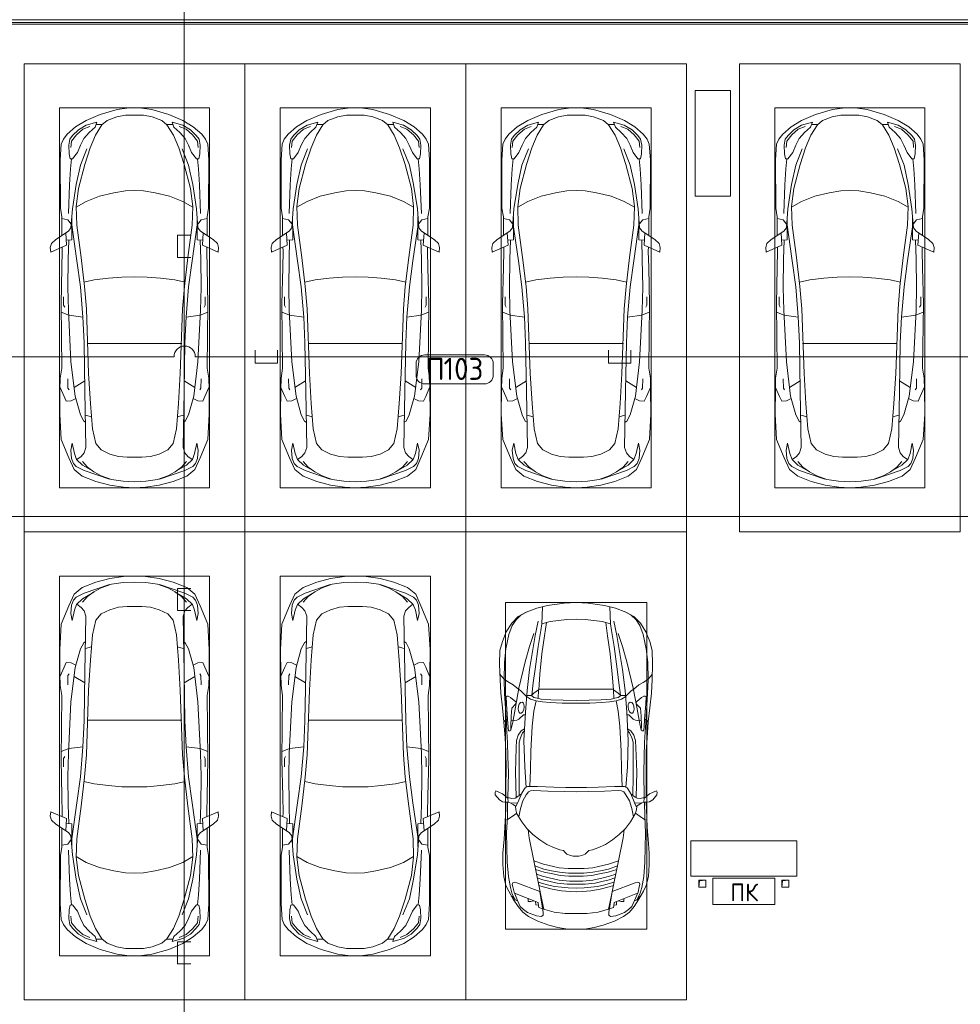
# Model space of a CAD drawing. Header units: millimetres. Extents: x -32229 to 169101, y -13689 to 125138.
# Tile 94 of 256: x 43585 to 54235, y 59000 to 70150. Entities that reach past the tile are written whole.
import ezdxf

# ---------------------------------------------------------------- set-up
doc = ezdxf.new("R2010")
doc.units = ezdxf.units.MM
for name, color, linetype, lineweight in [('A-____-NOTE-TEXT', 5, 'Continuous', 18), ('A-AREA-____-IDEN', 7, 'Continuous', 9), ('A-DETL-GENF-OTLN', 7, 'Continuous', 18), ('A-FLOR-____-OTLN', 7, 'Continuous', 18), ('A-GENM-____-OTLN', 7, 'Continuous', 18), ('C-PRKG-____-OTLN', 7, 'Continuous', 18), ('M-EQPM-____-OTLN', 7, 'Continuous', 18), ('S-COLS-____-MCUT', 7, 'Continuous', 40)]:
    doc.layers.add(name, color=color, linetype=linetype, lineweight=lineweight)
doc.layers.add('A-DETL-____-OTLN', color=7, linetype='Continuous', lineweight=9, true_color=0x00a600)
doc.styles.add('GOST Common', font='GOST_Common.ttf', dxfattribs={"height": 200})
doc.styles.add('GOST Common_5', font='GOST_Common.ttf', dxfattribs={"height": 250})

# ---------------------------------------------------------------- blocks, each defined once
blk = doc.blocks.new('АР_Машиноместо - 5300x2500_С-V8--01 ЭМ')
at = {"layer": 'A-DETL-GENF-OTLN', "color": 253, "lineweight": 13, "true_color": 0xaaaaaa}
for p, q in [((1250, 4800), (1126, 4794)), ((1250, 4800), (1374, 4794)), ((813, 4729), (659, 4670)), ((681, 4606), (967, 4704)), ((970, 4772), (813, 4729)), ((988, 4707), (874, 4665)), ((1126, 4794), (970, 4772)), ((1122, 4726), (988, 4707)), ((1250, 4732), (1122, 4726)), ((1250, 4732), (1378, 4726)), ((1374, 4794), (1530, 4772)), ((1378, 4726), (1512, 4707)), ((1512, 4707), (1626, 4665)), ((1530, 4772), (1687, 4729)), ((1819, 4606), (1533, 4704)), ((1687, 4729), (1841, 4670)), ((566, 4595), (507, 4463)), ((659, 4670), (566, 4595)), ((591, 4560), (681, 4606)), ((788, 4618), (662, 4543)), ((791, 4620), (717, 4569)), ((874, 4665), (791, 4620)), ((1626, 4665), (1709, 4620)), ((1709, 4620), (1783, 4569)), ((1712, 4618), (1838, 4543)), ((1909, 4560), (1819, 4606)), ((1841, 4670), (1934, 4595)), ((1934, 4595), (1993, 4463)), ((507, 4463), (420, 4254)), ((528, 4375), (536, 4471)), ((536, 4471), (558, 4526)), ((558, 4526), (591, 4560)), ((595, 4479), (569, 4413)), ((662, 4543), (595, 4479)), ((645, 4445), (597, 4481)), ((717, 4569), (660, 4505)), ((1783, 4569), (1840, 4505)), ((1838, 4543), (1905, 4479)), ((1855, 4445), (1903, 4481)), ((1905, 4479), (1931, 4413)), ((1942, 4526), (1909, 4560)), ((1964, 4471), (1942, 4526)), ((1972, 4375), (1964, 4471)), ((1993, 4463), (2080, 4254)), ((544, 4295), (528, 4375)), ((569, 4413), (544, 4295)), ((680, 4406), (645, 4445)), ((700, 4345), (680, 4406)), ((812, 4299), (873, 4370)), ((873, 4370), (970, 4419)), ((970, 4419), (1070, 4447)), ((1070, 4447), (1167, 4453)), ((1167, 4453), (1250, 4454)), ((1333, 4453), (1250, 4454)), ((1430, 4447), (1333, 4453)), ((1530, 4419), (1430, 4447)), ((1627, 4370), (1530, 4419)), ((1688, 4299), (1627, 4370)), ((1800, 4345), (1820, 4406)), ((1820, 4406), (1855, 4445)), ((1931, 4413), (1956, 4295)), ((1956, 4295), (1972, 4375)), ((420, 4254), (403, 3968)), ((689, 3706), (700, 4345)), ((774, 4133), (812, 4299)), ((1726, 4133), (1688, 4299)), ((1811, 3706), (1800, 4345)), ((2080, 4254), (2097, 3968)), ((752, 3846), (774, 4133)), ((1748, 3846), (1726, 4133)), ((639, 3975), (675, 4045)), ((675, 4045), (695, 4058)), ((1825, 4045), (1805, 4058)), ((1861, 3975), (1825, 4045)), ((403, 3968), (406, 3688)), ((579, 3763), (639, 3975)), ((1921, 3763), (1861, 3975)), ((2097, 3968), (2094, 3688)), ((453, 3766), (478, 3819)), ((478, 3819), (533, 3818)), ((533, 3818), (586, 3790)), ((731, 3508), (752, 3846)), ((1769, 3508), (1748, 3846)), ((1967, 3818), (1914, 3790)), ((2022, 3819), (1967, 3818)), ((2047, 3766), (2022, 3819)), ((406, 3688), (409, 3560)), ((408, 3667), (453, 3766)), ((497, 3672), (510, 3691)), ((531, 3375), (579, 3763)), ((679, 3159), (689, 3706)), ((1821, 3159), (1811, 3706)), ((1969, 3375), (1921, 3763)), ((2003, 3672), (1990, 3691)), ((2092, 3667), (2047, 3766)), ((2094, 3688), (2091, 3560)), ((495, 3566), (497, 3672)), ((687, 3589), (566, 3664)), ((1813, 3589), (1934, 3664)), ((2005, 3566), (2003, 3672)), ((409, 3560), (426, 3447)), ((705, 2775), (731, 3508)), ((1795, 2775), (1769, 3508)), ((2091, 3560), (2074, 3447)), ((426, 3447), (418, 2723)), ((501, 2790), (531, 3375)), ((1999, 2790), (1969, 3375)), ((2074, 3447), (2082, 2723)), ((666, 2865), (679, 3159)), ((1834, 2865), (1821, 3159)), ((505, 2847), (421, 2813)), ((496, 2532), (501, 2790)), ((666, 2867), (505, 2847)), ((637, 2526), (666, 2867)), ((1834, 2867), (1995, 2847)), ((1863, 2526), (1834, 2867)), ((1995, 2847), (2079, 2813)), ((2004, 2532), (1999, 2790)), ((418, 2723), (428, 2308)), ((448, 2734), (460, 2756)), ((448, 2639), (448, 2734)), ((684, 2522), (705, 2775)), ((1816, 2522), (1795, 2775)), ((2052, 2734), (2040, 2756)), ((2052, 2639), (2052, 2734)), ((2082, 2723), (2072, 2308)), ((500, 2210), (496, 2532)), ((637, 2526), (597, 2231)), ((645, 2192), (684, 2522)), ((1855, 2192), (1816, 2522)), ((1863, 2526), (1903, 2231)), ((2000, 2210), (2004, 2532)), ((428, 2308), (432, 2120)), ((597, 2231), (535, 1798)), ((1903, 2231), (1965, 1798)), ((2072, 2308), (2068, 2120)), ((297, 2080), (301, 2131)), ((301, 2131), (480, 2053)), ((432, 2120), (431, 2074)), ((506, 1996), (500, 2210)), ((596, 1825), (645, 2192)), ((1904, 1825), (1855, 2192)), ((1994, 1996), (2000, 2210)), ((2199, 2131), (2020, 2053)), ((2068, 2120), (2069, 2074)), ((2203, 2080), (2199, 2131)), ((309, 2036), (297, 2080)), ((358, 1990), (309, 2036)), ((480, 2053), (471, 1914)), ((2020, 2053), (2029, 1914)), ((2142, 1990), (2191, 2036)), ((2191, 2036), (2203, 2080)), ((501, 1894), (358, 1990)), ((427, 1731), (427, 1943)), ((541, 1994), (476, 1998)), ((541, 1994), (540, 1733)), ((1959, 1994), (2024, 1998)), ((1959, 1994), (1960, 1733)), ((1999, 1894), (2142, 1990)), ((2073, 1731), (2073, 1943)), ((534, 1817), (495, 1765)), ((531, 1858), (501, 1894)), ((547, 1643), (531, 1858)), ((589, 1616), (596, 1825)), ((1911, 1616), (1904, 1825)), ((1953, 1643), (1969, 1858)), ((1966, 1817), (2005, 1765)), ((1969, 1858), (1999, 1894)), ((411, 1634), (427, 1731)), ((495, 1765), (427, 1753)), ((2005, 1765), (2073, 1753)), ((2089, 1634), (2073, 1731)), ((409, 1087), (411, 1634)), ((615, 1410), (589, 1616)), ((590, 1624), (704, 1557)), ((1910, 1624), (1796, 1557)), ((1885, 1410), (1911, 1616)), ((2091, 1087), (2089, 1634)), ((704, 1557), (853, 1499)), ((853, 1499), (1017, 1460)), ((1017, 1460), (1147, 1439)), ((1483, 1460), (1353, 1439)), ((1647, 1499), (1483, 1460)), ((1796, 1557), (1647, 1499)), ((687, 1141), (615, 1410)), ((1147, 1439), (1250, 1434)), ((1353, 1439), (1250, 1434)), ((1813, 1141), (1885, 1410)), ((749, 950), (687, 1141)), ((1751, 950), (1813, 1141)), ((421, 911), (409, 1087)), ((506, 920), (510, 1019)), ((510, 1019), (522, 1074)), ((522, 1074), (549, 1076)), ((549, 1076), (603, 1005)), ((603, 1005), (639, 920)), ((1897, 1005), (1861, 920)), ((1951, 1076), (1897, 1005)), ((1978, 1074), (1951, 1076)), ((1990, 1019), (1978, 1074)), ((1994, 920), (1990, 1019)), ((2079, 911), (2091, 1087)), ((446, 853), (421, 911)), ((519, 852), (506, 920)), ((639, 920), (677, 844)), ((809, 809), (749, 950)), ((1691, 809), (1751, 950)), ((1861, 920), (1823, 844)), ((1981, 852), (1994, 920)), ((2054, 853), (2079, 911)), ((489, 796), (446, 853)), ((584, 715), (489, 796)), ((550, 812), (519, 852)), ((616, 746), (550, 812)), ((677, 844), (738, 778)), ((882, 692), (809, 809)), ((1618, 692), (1691, 809)), ((1823, 844), (1762, 778)), ((1884, 746), (1950, 812)), ((1916, 715), (2011, 796)), ((1950, 812), (1981, 852)), ((2011, 796), (2054, 853)), ((702, 640), (584, 715)), ((704, 696), (616, 746)), ((825, 661), (704, 696)), ((738, 778), (805, 716)), ((805, 716), (825, 661)), ((888, 686), (815, 687)), ((941, 642), (882, 692)), ((1559, 642), (1618, 692)), ((1612, 686), (1685, 687)), ((1695, 716), (1675, 661)), ((1675, 661), (1796, 696)), ((1762, 778), (1695, 716)), ((1796, 696), (1884, 746)), ((1798, 640), (1916, 715)), ((862, 572), (702, 640)), ((1053, 518), (862, 572)), ((1051, 599), (941, 642)), ((1149, 583), (1051, 599)), ((1250, 582), (1149, 583)), ((1250, 582), (1351, 583)), ((1351, 583), (1449, 599)), ((1447, 518), (1638, 572)), ((1449, 599), (1559, 642)), ((1638, 572), (1798, 640)), ((1165, 503), (1053, 518)), ((1250, 500), (1165, 503)), ((1250, 500), (1335, 503)), ((1335, 503), (1447, 518))]:
    blk.add_line(p, q, dxfattribs=at)
at = {"layer": 'A-DETL-GENF-OTLN', "color": 254, "lineweight": 13, "true_color": 0xd4d4d4}
for p, q in [((695, 3980), (765, 3997)), ((1805, 3980), (1735, 3997)), ((715, 3168), (1250, 3167)), ((1785, 3168), (1250, 3167)), ((678, 2473), (795, 2446)), ((1822, 2473), (1705, 2446)), ((795, 2446), (956, 2427)), ((956, 2427), (1105, 2414)), ((1105, 2414), (1250, 2413)), ((1395, 2414), (1250, 2413)), ((1544, 2427), (1395, 2414)), ((1705, 2446), (1544, 2427)), ((514, 1369), (502, 1696)), ((1986, 1369), (1998, 1696)), ((590, 1368), (547, 1643)), ((1910, 1368), (1953, 1643)), ((525, 1189), (514, 1369)), ((637, 1146), (590, 1368)), ((1863, 1146), (1910, 1368)), ((1975, 1189), (1986, 1369)), ((537, 1076), (525, 1189)), ((710, 963), (637, 1146)), ((1790, 963), (1863, 1146)), ((1963, 1076), (1975, 1189)), ((535, 874), (528, 949)), ((1965, 874), (1972, 949)), ((592, 805), (535, 874)), ((665, 740), (592, 805)), ((1835, 740), (1908, 805)), ((1908, 805), (1965, 874)), ((743, 708), (665, 740)), ((1757, 708), (1835, 740))]:
    blk.add_line(p, q, dxfattribs=at)
at = {"layer": 'C-PRKG-____-OTLN', "color": 253, "lineweight": 13, "true_color": 0xaaaaaa}
for p, q in [((2500, 5300), (0, 5300)), ((0, 0), (0, 5300)), ((2500, 0), (2500, 5300)), ((400, 4800), (2100, 4800)), ((400, 500), (400, 4800)), ((2100, 500), (2100, 4800)), ((400, 500), (2100, 500)), ((2500, 0), (0, 0))]:
    blk.add_line(p, q, dxfattribs=at)
blk = doc.blocks.new('АР_Машиноместо - 5300x2500_С-V10--01 ЭМ')
at = {"layer": 'A-DETL-GENF-OTLN', "color": 253, "lineweight": 13, "true_color": 0xaaaaaa}
for p, q in [((1053, -518), (862, -572)), ((1165, -503), (1053, -518)), ((1250, -500), (1165, -503)), ((1250, -500), (1335, -503)), ((1335, -503), (1447, -518)), ((1447, -518), (1638, -572)), ((702, -640), (584, -715)), ((862, -572), (702, -640)), ((825, -661), (704, -696)), ((805, -716), (825, -661)), ((941, -642), (882, -692)), ((1051, -599), (941, -642)), ((1149, -583), (1051, -599)), ((1250, -582), (1149, -583)), ((1250, -582), (1351, -583)), ((1351, -583), (1449, -599)), ((1449, -599), (1559, -642)), ((1559, -642), (1618, -692)), ((1638, -572), (1798, -640)), ((1695, -716), (1675, -661)), ((1675, -661), (1796, -696)), ((1798, -640), (1916, -715)), ((584, -715), (489, -796)), ((616, -746), (550, -812)), ((704, -696), (616, -746)), ((677, -844), (738, -778)), ((738, -778), (805, -716)), ((882, -692), (809, -809)), ((888, -686), (815, -687)), ((1612, -686), (1685, -687)), ((1618, -692), (1691, -809)), ((1762, -778), (1695, -716)), ((1823, -844), (1762, -778)), ((1796, -696), (1884, -746)), ((1884, -746), (1950, -812)), ((1916, -715), (2011, -796)), ((446, -853), (421, -911)), ((489, -796), (446, -853)), ((519, -852), (506, -920)), ((550, -812), (519, -852)), ((639, -920), (677, -844)), ((809, -809), (749, -950)), ((1691, -809), (1751, -950)), ((1861, -920), (1823, -844)), ((1950, -812), (1981, -852)), ((1981, -852), (1994, -920)), ((2011, -796), (2054, -853)), ((2054, -853), (2079, -911)), ((421, -911), (409, -1087)), ((506, -920), (510, -1019)), ((603, -1005), (639, -920)), ((749, -950), (687, -1141)), ((1751, -950), (1813, -1141)), ((1897, -1005), (1861, -920)), ((1994, -920), (1990, -1019)), ((2079, -911), (2091, -1087)), ((409, -1087), (411, -1634)), ((510, -1019), (522, -1074)), ((522, -1074), (549, -1076)), ((549, -1076), (603, -1005)), ((1951, -1076), (1897, -1005)), ((1978, -1074), (1951, -1076)), ((1990, -1019), (1978, -1074)), ((2091, -1087), (2089, -1634)), ((687, -1141), (615, -1410)), ((1813, -1141), (1885, -1410)), ((615, -1410), (589, -1616)), ((1017, -1460), (1147, -1439)), ((1147, -1439), (1250, -1434)), ((1353, -1439), (1250, -1434)), ((1483, -1460), (1353, -1439)), ((1885, -1410), (1911, -1616)), ((590, -1624), (704, -1557)), ((704, -1557), (853, -1499)), ((853, -1499), (1017, -1460)), ((1647, -1499), (1483, -1460)), ((1796, -1557), (1647, -1499)), ((1910, -1624), (1796, -1557)), ((411, -1634), (427, -1731)), ((547, -1643), (531, -1858)), ((589, -1616), (596, -1825)), ((1911, -1616), (1904, -1825)), ((1953, -1643), (1969, -1858)), ((2089, -1634), (2073, -1731)), ((427, -1731), (427, -1943)), ((495, -1765), (427, -1753)), ((534, -1817), (495, -1765)), ((541, -1994), (540, -1733)), ((1959, -1994), (1960, -1733)), ((1966, -1817), (2005, -1765)), ((2005, -1765), (2073, -1753)), ((2073, -1731), (2073, -1943)), ((501, -1894), (358, -1990)), ((531, -1858), (501, -1894)), ((597, -2231), (535, -1798)), ((596, -1825), (645, -2192)), ((1904, -1825), (1855, -2192)), ((1903, -2231), (1965, -1798)), ((1969, -1858), (1999, -1894)), ((1999, -1894), (2142, -1990)), ((358, -1990), (309, -2036)), ((480, -2053), (471, -1914)), ((541, -1994), (476, -1998)), ((506, -1996), (500, -2210)), ((1959, -1994), (2024, -1998)), ((1994, -1996), (2000, -2210)), ((2020, -2053), (2029, -1914)), ((2142, -1990), (2191, -2036)), ((309, -2036), (297, -2080)), ((297, -2080), (301, -2131)), ((301, -2131), (480, -2053)), ((432, -2120), (431, -2074)), ((2199, -2131), (2020, -2053)), ((2068, -2120), (2069, -2074)), ((2191, -2036), (2203, -2080)), ((2203, -2080), (2199, -2131)), ((428, -2308), (432, -2120)), ((500, -2210), (496, -2532)), ((645, -2192), (684, -2522)), ((1855, -2192), (1816, -2522)), ((2000, -2210), (2004, -2532)), ((2072, -2308), (2068, -2120)), ((418, -2723), (428, -2308)), ((637, -2526), (597, -2231)), ((1863, -2526), (1903, -2231)), ((2082, -2723), (2072, -2308)), ((496, -2532), (501, -2790)), ((637, -2526), (666, -2867)), ((684, -2522), (705, -2775)), ((1816, -2522), (1795, -2775)), ((1863, -2526), (1834, -2867)), ((2004, -2532), (1999, -2790)), ((448, -2639), (448, -2734)), ((2052, -2639), (2052, -2734)), ((426, -3447), (418, -2723)), ((448, -2734), (460, -2756)), ((705, -2775), (731, -3508)), ((1795, -2775), (1769, -3508)), ((2052, -2734), (2040, -2756)), ((2074, -3447), (2082, -2723)), ((505, -2847), (421, -2813)), ((501, -2790), (531, -3375)), ((666, -2867), (505, -2847)), ((666, -2865), (679, -3159)), ((1834, -2865), (1821, -3159)), ((1834, -2867), (1995, -2847)), ((1999, -2790), (1969, -3375)), ((1995, -2847), (2079, -2813)), ((679, -3159), (689, -3706)), ((1821, -3159), (1811, -3706)), ((409, -3560), (426, -3447)), ((531, -3375), (579, -3763)), ((1969, -3375), (1921, -3763)), ((2091, -3560), (2074, -3447)), ((406, -3688), (409, -3560)), ((495, -3566), (497, -3672)), ((731, -3508), (752, -3846)), ((1769, -3508), (1748, -3846)), ((2005, -3566), (2003, -3672)), ((2094, -3688), (2091, -3560)), ((408, -3667), (453, -3766)), ((497, -3672), (510, -3691)), ((687, -3589), (566, -3664)), ((1813, -3589), (1934, -3664)), ((2003, -3672), (1990, -3691)), ((2092, -3667), (2047, -3766)), ((403, -3968), (406, -3688)), ((453, -3766), (478, -3819)), ((533, -3818), (586, -3790)), ((579, -3763), (639, -3975)), ((689, -3706), (700, -4345)), ((1811, -3706), (1800, -4345)), ((1921, -3763), (1861, -3975)), ((1967, -3818), (1914, -3790)), ((2047, -3766), (2022, -3819)), ((2097, -3968), (2094, -3688)), ((478, -3819), (533, -3818)), ((752, -3846), (774, -4133)), ((1748, -3846), (1726, -4133)), ((2022, -3819), (1967, -3818)), ((420, -4254), (403, -3968)), ((639, -3975), (675, -4045)), ((1861, -3975), (1825, -4045)), ((2080, -4254), (2097, -3968)), ((675, -4045), (695, -4058)), ((1825, -4045), (1805, -4058)), ((774, -4133), (812, -4299)), ((1726, -4133), (1688, -4299)), ((507, -4463), (420, -4254)), ((544, -4295), (528, -4375)), ((569, -4413), (544, -4295)), ((700, -4345), (680, -4406)), ((812, -4299), (873, -4370)), ((1688, -4299), (1627, -4370)), ((1800, -4345), (1820, -4406)), ((1931, -4413), (1956, -4295)), ((1956, -4295), (1972, -4375)), ((1993, -4463), (2080, -4254)), ((528, -4375), (536, -4471)), ((595, -4479), (569, -4413)), ((645, -4445), (597, -4481)), ((680, -4406), (645, -4445)), ((873, -4370), (970, -4419)), ((970, -4419), (1070, -4447)), ((1070, -4447), (1167, -4453)), ((1167, -4453), (1250, -4454)), ((1333, -4453), (1250, -4454)), ((1430, -4447), (1333, -4453)), ((1530, -4419), (1430, -4447)), ((1627, -4370), (1530, -4419)), ((1820, -4406), (1855, -4445)), ((1855, -4445), (1903, -4481)), ((1905, -4479), (1931, -4413)), ((1972, -4375), (1964, -4471)), ((566, -4595), (507, -4463)), ((536, -4471), (558, -4526)), ((558, -4526), (591, -4560)), ((591, -4560), (681, -4606)), ((662, -4543), (595, -4479)), ((717, -4569), (660, -4505)), ((788, -4618), (662, -4543)), ((791, -4620), (717, -4569)), ((1709, -4620), (1783, -4569)), ((1712, -4618), (1838, -4543)), ((1783, -4569), (1840, -4505)), ((1909, -4560), (1819, -4606)), ((1838, -4543), (1905, -4479)), ((1942, -4526), (1909, -4560)), ((1934, -4595), (1993, -4463)), ((1964, -4471), (1942, -4526)), ((659, -4670), (566, -4595)), ((813, -4729), (659, -4670)), ((681, -4606), (967, -4704)), ((874, -4665), (791, -4620)), ((988, -4707), (874, -4665)), ((1512, -4707), (1626, -4665)), ((1819, -4606), (1533, -4704)), ((1626, -4665), (1709, -4620)), ((1687, -4729), (1841, -4670)), ((1841, -4670), (1934, -4595)), ((970, -4772), (813, -4729)), ((1126, -4794), (970, -4772)), ((1122, -4726), (988, -4707)), ((1250, -4732), (1122, -4726)), ((1250, -4800), (1126, -4794)), ((1250, -4732), (1378, -4726)), ((1250, -4800), (1374, -4794)), ((1374, -4794), (1530, -4772)), ((1378, -4726), (1512, -4707)), ((1530, -4772), (1687, -4729))]:
    blk.add_line(p, q, dxfattribs=at)
at = {"layer": 'A-DETL-GENF-OTLN', "color": 254, "lineweight": 13, "true_color": 0xd4d4d4}
for p, q in [((665, -740), (592, -805)), ((743, -708), (665, -740)), ((1757, -708), (1835, -740)), ((1835, -740), (1908, -805)), ((535, -874), (528, -949)), ((592, -805), (535, -874)), ((1908, -805), (1965, -874)), ((1965, -874), (1972, -949)), ((710, -963), (637, -1146)), ((1790, -963), (1863, -1146)), ((537, -1076), (525, -1189)), ((1963, -1076), (1975, -1189)), ((525, -1189), (514, -1369)), ((637, -1146), (590, -1368)), ((1863, -1146), (1910, -1368)), ((1975, -1189), (1986, -1369)), ((514, -1369), (502, -1696)), ((590, -1368), (547, -1643)), ((1910, -1368), (1953, -1643)), ((1986, -1369), (1998, -1696)), ((678, -2473), (795, -2446)), ((795, -2446), (956, -2427)), ((956, -2427), (1105, -2414)), ((1105, -2414), (1250, -2413)), ((1395, -2414), (1250, -2413)), ((1544, -2427), (1395, -2414)), ((1705, -2446), (1544, -2427)), ((1822, -2473), (1705, -2446)), ((715, -3168), (1250, -3167)), ((1785, -3168), (1250, -3167)), ((695, -3980), (765, -3997)), ((1805, -3980), (1735, -3997))]:
    blk.add_line(p, q, dxfattribs=at)
at = {"layer": 'C-PRKG-____-OTLN', "color": 253, "lineweight": 13, "true_color": 0xaaaaaa}
for p, q in [((2500, 0), (0, 0)), ((0, 0), (0, -5300)), ((2500, 0), (2500, -5300)), ((400, -500), (400, -4800)), ((400, -500), (2100, -500)), ((2100, -500), (2100, -4800)), ((400, -4800), (2100, -4800)), ((2500, -5300), (0, -5300))]:
    blk.add_line(p, q, dxfattribs=at)
blk = doc.blocks.new('АР_Машиноместо - 4900x2400_М__5300х2500_-V11--01 ЭМ')
at = {"layer": 'A-DETL-GENF-OTLN', "color": 253, "lineweight": 13, "true_color": 0xaaaaaa}
for p, q in [((816, -891), (712, -946)), ((943, -845), (816, -891)), ((1044, -819), (943, -845)), ((1133, -806), (1044, -819)), ((1250, -800), (1133, -806)), ((1250, -800), (1367, -806)), ((1367, -806), (1456, -819)), ((1456, -819), (1557, -845)), ((1557, -845), (1684, -891)), ((1684, -891), (1788, -946)), ((647, -993), (593, -1057)), ((712, -946), (647, -993)), ((701, -989), (655, -1024)), ((800, -953), (701, -989)), ((859, -944), (800, -953)), ((841, -1226), (878, -991)), ((878, -959), (859, -944)), ((1000, -994), (871, -1031)), ((878, -991), (878, -959)), ((1127, -980), (1000, -994)), ((1250, -978), (1127, -980)), ((1250, -978), (1373, -980)), ((1373, -980), (1500, -994)), ((1500, -994), (1629, -1031)), ((1622, -959), (1641, -944)), ((1622, -991), (1622, -959)), ((1659, -1226), (1622, -991)), ((1641, -944), (1700, -953)), ((1700, -953), (1799, -989)), ((1788, -946), (1853, -993)), ((1799, -989), (1845, -1024)), ((1853, -993), (1907, -1057)), ((593, -1057), (539, -1140)), ((618, -1057), (587, -1126)), ((655, -1024), (618, -1057)), ((883, -1027), (854, -1167)), ((1617, -1027), (1646, -1167)), ((1845, -1024), (1882, -1057)), ((1882, -1057), (1913, -1126)), ((1907, -1057), (1961, -1140)), ((539, -1140), (487, -1232)), ((540, -1160), (516, -1180)), ((548, -1220), (535, -1281)), ((561, -1133), (540, -1160)), ((587, -1126), (548, -1220)), ((589, -1122), (561, -1133)), ((581, -1327), (841, -1226)), ((854, -1167), (827, -1301)), ((1250, -1224), (1183, -1227)), ((1250, -1224), (1317, -1227)), ((1646, -1167), (1673, -1301)), ((1919, -1327), (1659, -1226)), ((1911, -1122), (1939, -1133)), ((1913, -1126), (1952, -1220)), ((1939, -1133), (1960, -1160)), ((1952, -1220), (1965, -1281)), ((1960, -1160), (1984, -1180)), ((1961, -1140), (2013, -1232)), ((456, -1296), (431, -1397)), ((487, -1232), (456, -1296)), ((535, -1281), (527, -1305)), ((527, -1305), (532, -1326)), ((532, -1326), (554, -1333)), ((554, -1333), (581, -1327)), ((827, -1301), (770, -1576)), ((859, -1321), (820, -1334)), ((876, -1279), (828, -1294)), ((925, -1302), (859, -1321)), ((979, -1255), (876, -1279)), ((1007, -1284), (925, -1302)), ((1035, -1323), (958, -1341)), ((1084, -1236), (979, -1255)), ((1084, -1275), (1007, -1284)), ((1148, -1312), (1035, -1323)), ((1183, -1227), (1084, -1236)), ((1159, -1268), (1084, -1275)), ((1250, -1309), (1148, -1312)), ((1250, -1267), (1159, -1268)), ((1250, -1267), (1341, -1268)), ((1250, -1309), (1352, -1312)), ((1317, -1227), (1416, -1236)), ((1341, -1268), (1416, -1275)), ((1352, -1312), (1465, -1323)), ((1416, -1236), (1521, -1255)), ((1416, -1275), (1493, -1284)), ((1465, -1323), (1542, -1341)), ((1493, -1284), (1575, -1302)), ((1521, -1255), (1624, -1279)), ((1575, -1302), (1641, -1321)), ((1624, -1279), (1672, -1294)), ((1641, -1321), (1680, -1334)), ((1673, -1301), (1730, -1576)), ((1946, -1333), (1919, -1327)), ((1968, -1326), (1946, -1333)), ((1965, -1281), (1973, -1305)), ((1973, -1305), (1968, -1326)), ((2013, -1232), (2044, -1296)), ((2044, -1296), (2069, -1397)), ((431, -1397), (422, -1534)), ((887, -1447), (790, -1477)), ((871, -1401), (800, -1425)), ((874, -1361), (810, -1383)), ((945, -1381), (871, -1401)), ((958, -1341), (874, -1361)), ((986, -1426), (887, -1447)), ((1059, -1355), (945, -1381)), ((1062, -1446), (973, -1460)), ((1070, -1410), (986, -1426)), ((1174, -1344), (1059, -1355)), ((1164, -1435), (1062, -1446)), ((1168, -1400), (1070, -1410)), ((1250, -1435), (1164, -1435)), ((1250, -1400), (1168, -1400)), ((1250, -1345), (1174, -1344)), ((1250, -1345), (1326, -1344)), ((1250, -1400), (1332, -1400)), ((1250, -1435), (1336, -1435)), ((1326, -1344), (1441, -1355)), ((1332, -1400), (1430, -1410)), ((1336, -1435), (1438, -1446)), ((1430, -1410), (1514, -1426)), ((1438, -1446), (1527, -1460)), ((1441, -1355), (1555, -1381)), ((1514, -1426), (1613, -1447)), ((1542, -1341), (1626, -1361)), ((1555, -1381), (1629, -1401)), ((1613, -1447), (1710, -1477)), ((1626, -1361), (1690, -1383)), ((1629, -1401), (1700, -1425)), ((2069, -1397), (2078, -1534)), ((422, -1534), (422, -1663)), ((882, -1536), (770, -1576)), ((884, -1481), (782, -1518)), ((995, -1509), (882, -1536)), ((973, -1460), (884, -1481)), ((1060, -1496), (995, -1509)), ((1159, -1489), (1060, -1496)), ((1250, -1488), (1159, -1489)), ((1250, -1488), (1341, -1489)), ((1341, -1489), (1440, -1496)), ((1440, -1496), (1505, -1509)), ((1505, -1509), (1618, -1536)), ((1527, -1460), (1616, -1481)), ((1616, -1481), (1718, -1518)), ((1618, -1536), (1730, -1576)), ((2078, -1534), (2078, -1663)), ((422, -1663), (435, -1821)), ((770, -1576), (718, -1834)), ((1124, -1671), (1107, -1690)), ((1147, -1651), (1124, -1671)), ((1185, -1636), (1147, -1651)), ((1218, -1629), (1185, -1636)), ((1218, -1629), (1250, -1627)), ((1282, -1629), (1250, -1627)), ((1282, -1629), (1315, -1636)), ((1315, -1636), (1353, -1651)), ((1353, -1651), (1376, -1671)), ((1376, -1671), (1393, -1690)), ((1730, -1576), (1782, -1834)), ((2078, -1663), (2065, -1821)), ((917, -1761), (838, -1812)), ((1004, -1721), (917, -1761)), ((1065, -1700), (1004, -1721)), ((1107, -1690), (1065, -1700)), ((1393, -1690), (1435, -1700)), ((1435, -1700), (1496, -1721)), ((1496, -1721), (1583, -1761)), ((1583, -1761), (1662, -1812)), ((435, -1821), (445, -1957)), ((761, -1872), (691, -1942)), ((718, -1834), (706, -1927)), ((838, -1812), (761, -1872)), ((1662, -1812), (1739, -1872)), ((1739, -1872), (1809, -1942)), ((1782, -1834), (1794, -1927)), ((2065, -1821), (2055, -1957)), ((445, -1957), (453, -2159)), ((691, -1942), (635, -2015)), ((1809, -1942), (1865, -2015)), ((2055, -1957), (2047, -2159)), ((475, -2041), (448, -2034)), ((526, -2075), (475, -2041)), ((579, -2113), (526, -2075)), ((581, -2106), (567, -2154)), ((635, -2015), (581, -2106)), ((620, -2169), (600, -2073)), ((1865, -2015), (1919, -2106)), ((1880, -2169), (1900, -2073)), ((1919, -2106), (1933, -2154)), ((1921, -2113), (1974, -2075)), ((1974, -2075), (2025, -2041)), ((2025, -2041), (2052, -2034)), ((453, -2159), (455, -2239)), ((505, -2230), (468, -2239)), ((537, -2212), (505, -2230)), ((587, -2231), (510, -2227)), ((564, -2195), (537, -2212)), ((567, -2154), (564, -2195)), ((580, -2214), (565, -2186)), ((601, -2263), (580, -2214)), ((647, -2254), (620, -2169)), ((1853, -2254), (1880, -2169)), ((1899, -2263), (1920, -2214)), ((1913, -2231), (1990, -2227)), ((1920, -2214), (1935, -2186)), ((1933, -2154), (1936, -2195)), ((1936, -2195), (1963, -2212)), ((1963, -2212), (1995, -2230)), ((1995, -2230), (2032, -2239)), ((2047, -2159), (2045, -2239)), ((333, -2351), (335, -2322)), ((335, -2322), (382, -2266)), ((382, -2266), (417, -2243)), ((417, -2334), (384, -2348)), ((417, -2243), (445, -2239)), ((450, -2306), (417, -2334)), ((445, -2239), (482, -2239)), ((470, -2290), (450, -2306)), ((455, -2424), (456, -2301)), ((494, -2289), (470, -2290)), ((482, -2236), (479, -2289)), ((523, -2281), (494, -2289)), ((559, -2283), (523, -2281)), ((581, -2296), (559, -2283)), ((631, -2333), (581, -2296)), ((634, -2341), (601, -2263)), ((604, -2534), (606, -2315)), ((657, -2380), (634, -2341)), ((685, -2322), (647, -2254)), ((710, -2355), (685, -2322)), ((1790, -2355), (1815, -2322)), ((1815, -2322), (1853, -2254)), ((1843, -2380), (1866, -2341)), ((1866, -2341), (1899, -2263)), ((1869, -2333), (1919, -2296)), ((1896, -2534), (1894, -2315)), ((1919, -2296), (1941, -2283)), ((1941, -2283), (1977, -2281)), ((1977, -2281), (2006, -2289)), ((2006, -2289), (2030, -2290)), ((2018, -2236), (2021, -2289)), ((2055, -2239), (2018, -2239)), ((2030, -2290), (2050, -2306)), ((2045, -2424), (2044, -2301)), ((2050, -2306), (2083, -2334)), ((2083, -2243), (2055, -2239)), ((2118, -2266), (2083, -2243)), ((2083, -2334), (2116, -2348)), ((2165, -2322), (2118, -2266)), ((2167, -2351), (2165, -2322)), ((341, -2366), (333, -2351)), ((384, -2348), (341, -2366)), ((457, -2614), (455, -2424)), ((673, -2400), (657, -2380)), ((685, -2406), (668, -2638)), ((701, -2415), (673, -2400)), ((814, -2417), (701, -2415)), ((734, -2369), (710, -2355)), ((773, -2372), (734, -2369)), ((929, -2364), (773, -2372)), ((999, -2409), (814, -2417)), ((1115, -2359), (929, -2364)), ((1133, -2405), (999, -2409)), ((1250, -2358), (1115, -2359)), ((1250, -2407), (1133, -2405)), ((1250, -2358), (1385, -2359)), ((1250, -2407), (1367, -2405)), ((1367, -2405), (1501, -2409)), ((1385, -2359), (1571, -2364)), ((1501, -2409), (1686, -2417)), ((1571, -2364), (1727, -2372)), ((1686, -2417), (1799, -2415)), ((1727, -2372), (1766, -2369)), ((1766, -2369), (1790, -2355)), ((1799, -2415), (1827, -2400)), ((1815, -2406), (1832, -2638)), ((1827, -2400), (1843, -2380)), ((2043, -2614), (2045, -2424)), ((2116, -2348), (2159, -2366)), ((2159, -2366), (2167, -2351)), ((604, -2851), (604, -2534)), ((1896, -2851), (1896, -2534)), ((456, -2818), (457, -2614)), ((668, -2638), (659, -2936)), ((1832, -2638), (1841, -2936)), ((2044, -2818), (2043, -2614)), ((446, -2965), (456, -2818)), ((604, -2919), (604, -2851)), ((1896, -2919), (1896, -2851)), ((2054, -2965), (2044, -2818)), ((433, -3149), (446, -2965)), ((619, -2967), (604, -2919)), ((644, -3025), (619, -2967)), ((659, -2936), (676, -3260)), ((1841, -2936), (1824, -3260)), ((1856, -3025), (1881, -2967)), ((1881, -2967), (1896, -2919)), ((2067, -3149), (2054, -2965)), ((481, -3085), (475, -3180)), ((486, -3046), (481, -3085)), ((504, -3047), (486, -3046)), ((512, -3061), (504, -3047)), ((511, -3095), (512, -3061)), ((515, -3214), (511, -3095)), ((665, -3046), (644, -3025)), ((1835, -3046), (1856, -3025)), ((1985, -3214), (1989, -3095)), ((1988, -3061), (1996, -3047)), ((1989, -3095), (1988, -3061)), ((1996, -3047), (2014, -3046)), ((2014, -3046), (2019, -3085)), ((2019, -3085), (2025, -3180)), ((416, -3306), (433, -3149)), ((457, -3174), (433, -3148)), ((475, -3174), (457, -3174)), ((475, -3180), (462, -3347)), ((558, -3165), (514, -3168)), ((522, -3303), (515, -3214)), ((579, -3168), (558, -3165)), ((602, -3179), (579, -3168)), ((654, -3228), (602, -3179)), ((675, -3228), (654, -3228)), ((1825, -3228), (1846, -3228)), ((1846, -3228), (1898, -3179)), ((1898, -3179), (1921, -3168)), ((1921, -3168), (1942, -3165)), ((1942, -3165), (1986, -3168)), ((1978, -3303), (1985, -3214)), ((2025, -3174), (2043, -3174)), ((2025, -3180), (2038, -3347)), ((2043, -3174), (2067, -3148)), ((2084, -3306), (2067, -3148)), ((397, -3474), (416, -3306)), ((565, -3350), (522, -3303)), ((600, -3262), (594, -3293)), ((594, -3293), (597, -3327)), ((597, -3327), (605, -3347)), ((612, -3246), (600, -3262)), ((627, -3246), (612, -3246)), ((643, -3260), (627, -3246)), ((657, -3286), (643, -3260)), ((654, -3361), (659, -3344)), ((661, -3321), (657, -3286)), ((659, -3344), (661, -3321)), ((676, -3260), (696, -3503)), ((1824, -3260), (1804, -3503)), ((1839, -3321), (1843, -3286)), ((1841, -3344), (1839, -3321)), ((1846, -3361), (1841, -3344)), ((1843, -3286), (1857, -3260)), ((1857, -3260), (1873, -3246)), ((1873, -3246), (1888, -3246)), ((1888, -3246), (1900, -3262)), ((1903, -3327), (1895, -3347)), ((1900, -3262), (1906, -3293)), ((1906, -3293), (1903, -3327)), ((1935, -3350), (1978, -3303)), ((2103, -3474), (2084, -3306)), ((462, -3347), (457, -3435)), ((457, -3435), (466, -3441)), ((466, -3441), (482, -3439)), ((482, -3439), (508, -3423)), ((508, -3423), (567, -3375)), ((570, -3361), (565, -3350)), ((567, -3375), (570, -3361)), ((605, -3347), (620, -3369)), ((620, -3369), (639, -3373)), ((639, -3373), (654, -3361)), ((690, -3434), (655, -3470)), ((744, -3447), (691, -3447)), ((773, -3424), (744, -3447)), ((744, -3447), (773, -3472)), ((811, -3415), (773, -3424)), ((853, -3407), (811, -3415)), ((826, -3512), (821, -3413)), ((965, -3398), (853, -3407)), ((1103, -3394), (965, -3398)), ((1250, -3391), (1103, -3394)), ((1250, -3391), (1397, -3394)), ((1397, -3394), (1535, -3398)), ((1535, -3398), (1647, -3407)), ((1647, -3407), (1689, -3415)), ((1674, -3512), (1679, -3413)), ((1689, -3415), (1727, -3424)), ((1727, -3424), (1756, -3447)), ((1756, -3447), (1727, -3472)), ((1756, -3447), (1809, -3447)), ((1810, -3434), (1845, -3470)), ((1861, -3373), (1846, -3361)), ((1880, -3369), (1861, -3373)), ((1895, -3347), (1880, -3369)), ((1930, -3361), (1935, -3350)), ((1933, -3375), (1930, -3361)), ((1992, -3423), (1933, -3375)), ((2018, -3439), (1992, -3423)), ((2034, -3441), (2018, -3439)), ((2043, -3435), (2034, -3441)), ((2038, -3347), (2043, -3435)), ((390, -3630), (397, -3474)), ((538, -3567), (491, -3594)), ((598, -3519), (538, -3567)), ((625, -3501), (598, -3519)), ((655, -3470), (625, -3501)), ((773, -3472), (826, -3512)), ((840, -3688), (827, -3510)), ((1250, -3520), (827, -3517)), ((1250, -3520), (1673, -3517)), ((1660, -3688), (1673, -3510)), ((1727, -3472), (1674, -3512)), ((1845, -3470), (1875, -3501)), ((1875, -3501), (1902, -3519)), ((1902, -3519), (1962, -3567)), ((1962, -3567), (2009, -3594)), ((2110, -3630), (2103, -3474)), ((384, -3803), (390, -3630)), ((404, -3666), (388, -3688)), ((439, -3630), (404, -3666)), ((491, -3594), (439, -3630)), ((2009, -3594), (2061, -3630)), ((2061, -3630), (2096, -3666)), ((2096, -3666), (2112, -3688)), ((2116, -3803), (2110, -3630)), ((864, -3917), (840, -3688)), ((1636, -3917), (1660, -3688)), ((387, -3958), (384, -3803)), ((2113, -3958), (2116, -3803)), ((416, -4059), (387, -3958)), ((894, -4122), (864, -3917)), ((1606, -4122), (1636, -3917)), ((2084, -4059), (2113, -3958)), ((459, -4167), (416, -4059)), ((914, -4272), (894, -4122)), ((1586, -4272), (1606, -4122)), ((2041, -4167), (2084, -4059)), ((522, -4268), (459, -4167)), ((1978, -4268), (2041, -4167)), ((596, -4341), (522, -4268)), ((686, -4392), (596, -4341)), ((955, -4284), (861, -4259)), ((861, -4260), (869, -4451)), ((1050, -4297), (955, -4284)), ((1146, -4307), (1050, -4297)), ((1250, -4312), (1146, -4307)), ((1250, -4312), (1354, -4307)), ((1354, -4307), (1450, -4297)), ((1450, -4297), (1545, -4284)), ((1545, -4284), (1639, -4259)), ((1639, -4260), (1631, -4451)), ((1814, -4392), (1904, -4341)), ((1904, -4341), (1978, -4268)), ((804, -4437), (686, -4392)), ((927, -4467), (804, -4437)), ((1573, -4467), (1696, -4437)), ((1696, -4437), (1814, -4392)), ((1115, -4493), (927, -4467)), ((1250, -4500), (1115, -4493)), ((1250, -4500), (1385, -4493)), ((1385, -4493), (1573, -4467))]:
    blk.add_line(p, q, dxfattribs=at)
at = {"layer": 'A-DETL-GENF-OTLN', "color": 254, "lineweight": 13, "true_color": 0xd4d4d4}
for p, q in [((819, -1103), (554, -1208)), ((709, -1113), (708, -1147)), ((738, -1114), (709, -1113)), ((773, -1121), (738, -1114)), ((793, -1076), (791, -1115)), ((823, -1074), (793, -1076)), ((824, -1064), (819, -1103)), ((828, -1045), (824, -1064)), ((871, -1032), (828, -1045)), ((1629, -1032), (1672, -1045)), ((1672, -1045), (1676, -1064)), ((1676, -1064), (1681, -1103)), ((1677, -1074), (1707, -1076)), ((1681, -1103), (1946, -1208)), ((1707, -1076), (1709, -1115)), ((1727, -1121), (1762, -1114)), ((1762, -1114), (1791, -1113)), ((1791, -1113), (1792, -1147)), ((528, -1199), (507, -1274)), ((562, -1132), (528, -1199)), ((1938, -1132), (1972, -1199)), ((1972, -1199), (1993, -1274)), ((507, -1274), (483, -1396)), ((1993, -1274), (2017, -1396)), ((483, -1396), (471, -1561)), ((2017, -1396), (2029, -1561)), ((471, -1561), (463, -1890)), ((2029, -1561), (2037, -1890)), ((463, -1890), (472, -2078)), ((2037, -1890), (2028, -2078)), ((472, -2078), (474, -2239)), ((2028, -2078), (2026, -2239)), ((483, -2571), (478, -2290)), ((571, -2291), (564, -2581)), ((1929, -2291), (1936, -2581)), ((2017, -2571), (2022, -2290)), ((728, -2416), (734, -2607)), ((1772, -2416), (1766, -2607)), ((478, -2755), (483, -2571)), ((564, -2581), (572, -2853)), ((734, -2607), (738, -2818)), ((1766, -2607), (1762, -2818)), ((1936, -2581), (1928, -2853)), ((2022, -2755), (2017, -2571)), ((474, -2914), (478, -2755)), ((2026, -2914), (2022, -2755)), ((572, -2853), (576, -2937)), ((738, -2818), (753, -3099)), ((1762, -2818), (1747, -3099)), ((1928, -2853), (1924, -2937)), ((466, -3036), (474, -2914)), ((576, -2937), (595, -2998)), ((595, -2998), (629, -3048)), ((1905, -2998), (1871, -3048)), ((1924, -2937), (1905, -2998)), ((2034, -3036), (2026, -2914)), ((462, -3137), (466, -3036)), ((512, -3053), (533, -3146)), ((629, -3048), (667, -3070)), ((753, -3099), (772, -3268)), ((1747, -3099), (1728, -3268)), ((1871, -3048), (1833, -3070)), ((1988, -3053), (1967, -3146)), ((2038, -3137), (2034, -3036)), ((440, -3469), (462, -3137)), ((533, -3146), (564, -3316)), ((1967, -3146), (1936, -3316)), ((2060, -3469), (2038, -3137)), ((564, -3316), (602, -3530)), ((772, -3268), (797, -3388)), ((1728, -3268), (1703, -3388)), ((1936, -3316), (1898, -3530)), ((735, -3406), (688, -3436)), ((797, -3388), (735, -3406)), ((749, -3451), (765, -3589)), ((870, -3377), (797, -3388)), ((957, -3369), (870, -3377)), ((1093, -3361), (957, -3369)), ((1250, -3361), (1093, -3361)), ((1250, -3361), (1407, -3361)), ((1407, -3361), (1543, -3369)), ((1543, -3369), (1630, -3377)), ((1630, -3377), (1703, -3388)), ((1703, -3388), (1765, -3406)), ((1751, -3451), (1735, -3589)), ((1765, -3406), (1812, -3436)), ((434, -3624), (440, -3469)), ((602, -3530), (674, -3827)), ((696, -3503), (723, -3742)), ((1804, -3503), (1777, -3742)), ((1898, -3530), (1826, -3827)), ((2066, -3624), (2060, -3469)), ((439, -3823), (434, -3624)), ((765, -3589), (786, -3747)), ((1735, -3589), (1714, -3747)), ((2061, -3823), (2066, -3624)), ((723, -3742), (787, -4128)), ((786, -3747), (819, -4001)), ((1714, -3747), (1681, -4001)), ((1777, -3742), (1713, -4128)), ((455, -3977), (439, -3823)), ((674, -3827), (723, -4002)), ((1826, -3827), (1777, -4002)), ((2045, -3977), (2061, -3823)), ((489, -4138), (455, -3977)), ((723, -4002), (772, -4150)), ((819, -4001), (849, -4183)), ((1681, -4001), (1651, -4183)), ((1777, -4002), (1728, -4150)), ((2011, -4138), (2045, -3977)), ((528, -4240), (489, -4138)), ((787, -4128), (821, -4290)), ((849, -4183), (861, -4260)), ((1651, -4183), (1639, -4260)), ((1713, -4128), (1679, -4290)), ((1972, -4240), (2011, -4138)), ((571, -4303), (528, -4240)), ((625, -4355), (571, -4303)), ((1875, -4355), (1929, -4303)), ((1929, -4303), (1972, -4240)), ((696, -4396), (625, -4355)), ((1804, -4396), (1875, -4355))]:
    blk.add_line(p, q, dxfattribs=at)
at = {"layer": 'C-PRKG-____-OTLN', "color": 253, "lineweight": 13, "true_color": 0xaaaaaa}
for p, q in [((2500, 0), (0, 0)), ((0, 0), (0, -5300)), ((2500, 0), (2500, -5300)), ((450, -800), (450, -4500)), ((450, -800), (2050, -800)), ((2050, -800), (2050, -4500)), ((450, -4500), (2050, -4500)), ((2500, -5300), (0, -5300))]:
    blk.add_line(p, q, dxfattribs=at)
blk = doc.blocks.new('АР_Канал вертикальный прямоугольный - ПК-3224475--01 ЭМ')
at = {"layer": 'M-EQPM-____-OTLN', "color": 253, "lineweight": 13, "true_color": 0xaaaaaa}
for p, q in [((350, 150), (-350, 150)), ((-350, 150), (-350, -150)), ((-350, -150), (-350, 150)), ((-350, 150), (350, 150)), ((350, -150), (350, 150)), ((350, 150), (350, -150)), ((-350, -150), (350, -150)), ((350, -150), (-350, -150))]:
    blk.add_line(p, q, dxfattribs=at)
blk = doc.blocks.new('АР_Канал вертикальный прямоугольный - АПТ-5386077--01 ЭМ')
at = {"layer": 'M-EQPM-____-OTLN', "color": 253, "lineweight": 13, "true_color": 0xaaaaaa}
for p, q in [((40, 40), (-40, 40)), ((-40, 40), (-40, -40)), ((40, 40), (-40, 40)), ((-40, 40), (-40, -40)), ((-40, -40), (-40, 40)), ((-40, 40), (40, 40)), ((-40, -40), (-32, 32)), ((-40, -40), (-32, 32)), ((-32, 32), (40, 40)), ((-32, 32), (40, 40)), ((40, -40), (40, 40)), ((40, 40), (40, -40)), ((-40, -40), (40, -40)), ((40, -40), (-40, -40))]:
    blk.add_line(p, q, dxfattribs=at)
blk = doc.blocks.new('АР-Заполнение деф_ шва - Д_ш_-4338032--01 ЭМ')
at = {"layer": 'A-GENM-____-OTLN', "color": 253, "lineweight": 13, "true_color": 0xaaaaaa}
for p, q in [((0, 25), (49475, 25)), ((0, -25), (49475, -25))]:
    blk.add_line(p, q, dxfattribs=at)
blk = doc.blocks.new('Наметкина 10_РД_АР_П_отсоединено_rvt-1--01 ЭМ')
at = {"layer": 'A-FLOR-____-OTLN', "color": 253, "lineweight": 13, "true_color": 0xaaaaaa}
for p, q in [((10001, 70120), (84777, 70120)), ((35335, 70100), (75235, 70100)), ((59135, 64525), (43085, 64525))]:
    blk.add_line(p, q, dxfattribs=at)
at = {"layer": 'S-COLS-____-MCUT', "color": 253, "lineweight": 15, "true_color": 0xaaaaaa}
for p, q in [((51635, 69350), (51235, 69350)), ((51235, 69350), (51235, 68150)), ((51635, 68150), (51635, 69350)), ((51235, 68150), (51635, 68150)), ((52385, 60850), (51185, 60850)), ((51185, 60850), (51185, 60450)), ((52385, 60450), (52385, 60850)), ((51185, 60450), (52385, 60450))]:
    blk.add_line(p, q, dxfattribs=at)
at = {"layer": 'A-GENM-____-OTLN', "color": 253, "lineweight": 13, "true_color": 0xaaaaaa}
blk.add_blockref('АР-Заполнение деф_ шва - Д_ш_-4338032--01 ЭМ', (35335, 70125), dxfattribs=at)
at = {"layer": 'C-PRKG-____-OTLN', "color": 253, "lineweight": 13, "true_color": 0xaaaaaa}
for name, p in [('АР_Машиноместо - 5300x2500_С-V10--01 ЭМ', (43635, 69650)), ('АР_Машиноместо - 5300x2500_С-V10--01 ЭМ', (46135, 69650)), ('АР_Машиноместо - 5300x2500_С-V10--01 ЭМ', (51735, 69650)), ('АР_Машиноместо - 5300x2500_С-V8--01 ЭМ', (43635, 59050)), ('АР_Машиноместо - 5300x2500_С-V8--01 ЭМ', (46135, 59050))]:
    blk.add_blockref(name, p, dxfattribs=at)
at = {"layer": 'C-PRKG-____-OTLN', "color": 253, "lineweight": 13, "true_color": 0xaaaaaa, "rotation": 180}
for name, p in [('АР_Машиноместо - 5300x2500_С-V8--01 ЭМ', (51135, 69650)), ('АР_Машиноместо - 4900x2400_М__5300х2500_-V11--01 ЭМ', (51135, 59050))]:
    blk.add_blockref(name, p, dxfattribs=at)
at = {"layer": 'M-EQPM-____-OTLN', "color": 253, "lineweight": 13, "true_color": 0xaaaaaa}
for name, p in [('АР_Канал вертикальный прямоугольный - АПТ-5386077--01 ЭМ', (51315, 60365)), ('АР_Канал вертикальный прямоугольный - ПК-3224475--01 ЭМ', (51785, 60280)), ('АР_Канал вертикальный прямоугольный - АПТ-5386077--01 ЭМ', (52255, 60365))]:
    blk.add_blockref(name, p, dxfattribs=at)
at = {"layer": 'A-____-NOTE-TEXT', "color": 253, "lineweight": 5, "true_color": 0xaaaaaa, "insert": (51630, 60367), "char_height": 200, "width": 384.81, "attachment_point": 1, "style": 'GOST Common'}
blk.add_mtext('ПК', dxfattribs=at)
blk = doc.blocks.new('Марка помещения 2 - Марка помещения 2-1605974--01 ЭМ')
at = {"layer": 'A-AREA-____-IDEN', "color": 253, "true_color": 0xaaaaaa}
for p, q in [((-1.797, 0.841), (1.569, 0.841)), ((-2.297, -0.309), (-2.297, 0.341)), ((2.069, 0.341), (2.069, -0.309)), ((1.569, -0.809), (-1.797, -0.809))]:
    blk.add_line(p, q, dxfattribs=at)
for centre, start, end in [((-1.797, 0.341), 90, 180), ((1.569, 0.341), 0, 90), ((-1.797, -0.309), 180, 270), ((1.569, -0.309), 270, 360)]:
    blk.add_arc(centre, 0.5, start, end, dxfattribs=at)

msp = doc.modelspace()

# ---------------------------------------------------------------- linework, layer by layer
at = {"layer": 'A-DETL-____-OTLN', "color": 5, "true_color": 0x0000ff}
for p, q in [((45447.1, 73101), (45447.1, 53171)), ((45522.1, 67708.8), (45372.1, 67708.8)), ((45372.1, 67708.8), (45372.1, 67458.8)), ((45372.1, 67458.8), (45522.1, 67458.8)), ((46253.2, 66408.6), (46253.2, 66258.6)), ((46503.2, 66258.6), (46503.2, 66408.6)), ((50253.2, 66408.6), (50253.2, 66258.6)), ((50503.2, 66258.6), (50503.2, 66408.6)), ((37445.9, 66333.6), (45333.5, 66333.6)), ((45573.5, 66333.6), (85745.4, 66333.6)), ((46253.2, 66258.6), (46503.2, 66258.6)), ((50253.2, 66258.6), (50503.2, 66258.6)), ((45522.1, 63708.8), (45372.1, 63708.8)), ((45372.1, 63708.8), (45372.1, 63458.8)), ((45372.1, 63458.8), (45522.1, 63458.8)), ((45522.1, 59708.8), (45372.1, 59708.8)), ((45372.1, 59708.8), (45372.1, 59458.8)), ((45372.1, 59458.8), (45522.1, 59458.8))]:
    msp.add_line(p, q, dxfattribs=at)
msp.add_arc((45453.5, 66333.6), 120, 0, 180, dxfattribs=at)

# ---------------------------------------------------------------- block references
at = {"lineweight": 5}
msp.add_blockref('Наметкина 10_РД_АР_П_отсоединено_rvt-1--01 ЭМ', (0, 0), dxfattribs=at)
at = {"layer": 'A-AREA-____-IDEN', "color": 253, "true_color": 0xaaaaaa, "xscale": 199.9999999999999, "yscale": 199.9999999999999, "zscale": 199.9999999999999}
msp.add_blockref('Марка помещения 2 - Марка помещения 2-1605974--01 ЭМ', (48532.7, 66186.6), dxfattribs=at)

# ---------------------------------------------------------------- texts
at = {"layer": 'A-AREA-____-IDEN', "color": 253, "true_color": 0xaaaaaa, "char_height": 250, "attachment_point": 1, "style": 'GOST Common_5'}
for s, insert, width in [('\\fGOST Common|b0|i0|c204|p34|;П', (48186.2, 66320.4), 240.506), ('103', (48384.6, 66320.4), 609.282)]:
    msp.add_mtext(s, dxfattribs=dict(at, insert=insert, width=width))

doc.saveas('drawing.dxf')
